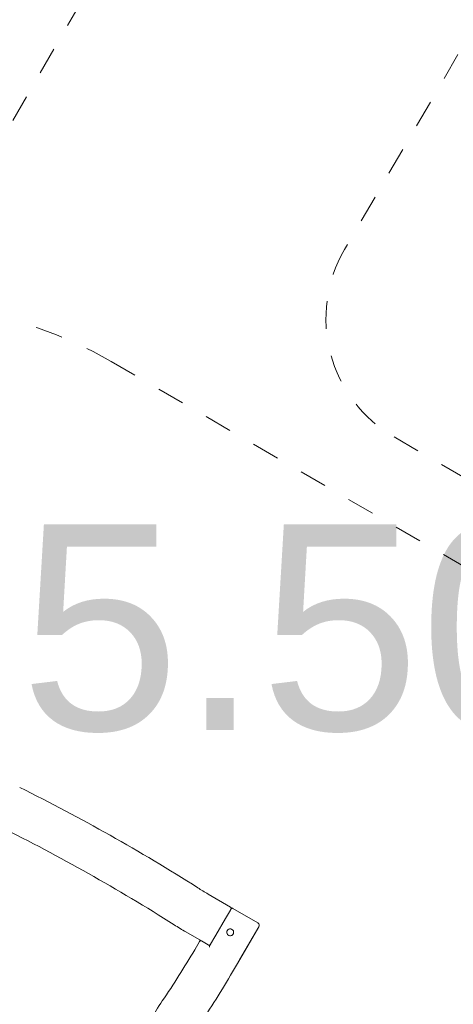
# Model space of a CAD drawing. Extents: x 5477758 to 5478338, y 5918274 to 5918502.
# Tile 63 of 121: x 5477947.16 to 5477948.74, y 5918450.81 to 5918454.4. Entities that reach past the tile are written whole.
import ezdxf
from ezdxf.enums import TextEntityAlignment as Align

# ---------------------------------------------------------------- set-up
doc = ezdxf.new("R2010")
doc.units = 0
doc.linetypes.add('DASHED', pattern=[19.05, 12.7, -6.35])
doc.layers.get('0').update_dxf_attribs({"color": 8, "linetype": 'CONTINUOUS', "lineweight": 13})
doc.layers.add('0_PROJEKTOWANE ZABAWKI', color=8, linetype='CONTINUOUS', lineweight=0)
doc.layers.add('wysokosci', color=8, linetype='CONTINUOUS', lineweight=18)
doc.styles.add('GEO-INFO', font='arial.ttf')

# ---------------------------------------------------------------- blocks, each defined once
blk = doc.blocks.new('zw$8E5F')
at = {"linetype": 'DASHED', "ltscale": 0.01}
blk.add_lwpolyline([(584.26, -161.87), (-155.74, -161.87), (-155.74, -74.37), (-155.74, 36.13), (-155.74, 123.63), (584.26, 123.63), (584.26, 36.13), (584.26, -74.37)], close=True, dxfattribs=at)
blk = doc.blocks.new('zw$B4AF')
for p, q in [((522.08, -185.73), (512.58, -185.73)), ((523.08, -185.73), (522.08, -185.73)), ((523.08, -185.73), (533.58, -185.73)), ((522.58, -186.73), (522.58, -190.23)), ((534.58, -186.73), (534.58, -202.23)), ((534.58, -186.73), (534.58, -200.73)), ((522.58, -190.23), (522.58, -197.23)), ((522.58, -197.23), (522.58, -201.8)), ((519.08, -201.73), (512.58, -201.73)), ((518.58, -205.73), (518.58, -202.23)), ((519.08, -201.73), (522.58, -201.73)), ((534.58, -205.73), (534.58, -202.23))]:
    blk.add_line(p, q)
at = {"linetype": 'DASHED', "ltscale": 0.01}
blk.add_lwpolyline([(534.58, -485.73), (384.58, -485.73, -0.414214), (234.58, -335.73), (234.58, -185.73, -0.414214), (384.58, -35.73), (534.58, -35.73, -0.414214), (684.58, -185.73), (684.58, -335.73, -0.414214)], format="xyb", close=True, dxfattribs=at)
blk.add_circle((526.58, -193.73), 1.23)
for centre, radius, start, end in [((480.44, -893.1), 708, 87.75372, 93.77827), ((512.58, -73.73), 112, 267.7537, 270), ((522.08, -186.23), 0.5, 0, 90), ((523.08, -186.23), 0.5, 90, 180), ((533.58, -186.73), 1, 0, 90), ((533.58, -186.73), 1, 0, 90), ((480.44, -893.1), 692, 87.75372, 93.77827), ((512.58, -73.73), 128, 267.7537, 270), ((519.08, -201.23), 0.8, 218.6822, 240.3137), ((519.08, -202.23), 0.5, 90, 180), ((522.08, -201.23), 0.5, 270, 0), ((226.58, -205.73), 292, 355.6678, 0), ((226.58, -205.73), 308, 355.6678, 0), ((575.58, -232.17), 58, 175.6678, 183.7783)]:
    blk.add_arc(centre, radius, start, end)
for points, knots in [([(522.58, -186.23), (522.58, -186.24), (522.58, -186.24), (522.58, -186.26), (522.58, -186.28), (522.58, -186.36), (522.58, -186.42), (522.58, -186.57), (522.58, -186.65), (522.58, -186.73)], [0, 0, 0, 0, 0.1282339, 0.1282339, 0.3334081, 0.3334081, 0.5921044, 0.5921044, 0.8427558, 0.8427558, 0.8427558, 0.8427558]), ([(526.58, -194.98), (526.42, -194.98), (526.25, -194.95), (525.94, -194.83), (525.8, -194.73), (525.58, -194.51), (525.49, -194.37), (525.36, -194.06), (525.33, -193.89), (525.33, -193.73), (525.33, -193.58), (525.36, -193.41), (525.49, -193.1), (525.58, -192.96), (525.8, -192.74), (525.94, -192.64), (526.25, -192.52), (526.42, -192.48), (526.58, -192.48)], [5.660276, 5.660276, 5.660276, 5.660276, 6.13196, 6.13196, 6.603645, 6.603645, 7.07534, 7.07534, 7.547034, 7.547034, 7.547034, 8.018729, 8.018729, 8.490423, 8.490423, 8.962108, 8.962108, 9.433793, 9.433793, 9.433793, 9.433793]), ([(526.58, -192.48), (526.73, -192.48), (526.9, -192.52), (527.21, -192.64), (527.35, -192.74), (527.57, -192.96), (527.67, -193.1), (527.8, -193.41), (527.83, -193.58), (527.83, -193.89), (527.8, -194.06), (527.67, -194.37), (527.57, -194.51), (527.35, -194.73), (527.21, -194.83), (526.9, -194.95), (526.73, -194.98), (526.58, -194.98)], [1.886759, 1.886759, 1.886759, 1.886759, 2.358443, 2.358443, 2.830128, 2.830128, 3.301823, 3.301823, 3.773517, 3.773517, 4.245212, 4.245212, 4.716906, 4.716906, 5.188591, 5.188591, 5.660276, 5.660276, 5.660276, 5.660276]), ([(522.58, -201.8), (522.58, -201.83), (522.59, -201.87), (522.63, -201.95), (522.66, -202.01), (522.74, -202.12), (522.79, -202.17), (522.84, -202.23), (522.84, -202.23), (522.84, -202.23)], [0, 0, 0, 0, 0.2042006, 0.2042006, 0.4410794, 0.4410794, 0.6923763, 0.6923763, 0.6937995, 0.6937995, 0.6937995, 0.6937995])]:
    blk.add_open_spline(points, degree=3, knots=knots)
blk = doc.blocks.new('zw$11A0')
at = {"linetype": 'DASHED', "lineweight": 0, "ltscale": 0.01}
blk.add_lwpolyline([(355.47, -15.73, 0.414024), (305.47, 34.23), (189.05, 34.23, 0.414214), (139.05, -15.77), (139.04, -138.19, 0.414239), (189.04, -188.19), (305.36, -188.19, 0.413955), (355.36, -138.24)], format="xyb", close=True, dxfattribs=at)

msp = doc.modelspace()

# ---------------------------------------------------------------- block references
at = {"lineweight": -2, "xscale": 0.00998084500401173, "yscale": 0.00998084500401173, "zscale": 0.00998084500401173, "rotation": 329.825700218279}
msp.add_blockref('zw$11A0', (5477947.8406, 5918455.4539), dxfattribs=at)
at = {"layer": '0_PROJEKTOWANE ZABAWKI'}
for name, p, xscale, yscale, zscale, rotation in [('zw$8E5F', (5477948.7328, 5918459.2794), 0.01001751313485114, 0.01001751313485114, 0.01001751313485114, 240.0424280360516), ('zw$B4AF', (5477944.3525, 5918455.3987), 0.0099999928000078, 0.0099999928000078, 0.0099999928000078, 329.825700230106)]:
    msp.add_blockref(name, p, dxfattribs=dict(at, xscale=xscale, yscale=yscale, zscale=zscale, rotation=rotation))

# ---------------------------------------------------------------- texts
at = {"layer": 'wysokosci', "style": 'GEO-INFO'}
msp.add_text('5.50', height=0.75, dxfattribs=at).set_placement((5477947.1656, 5918452.5639), align=Align.TOP_LEFT)

doc.saveas('drawing.dxf')
